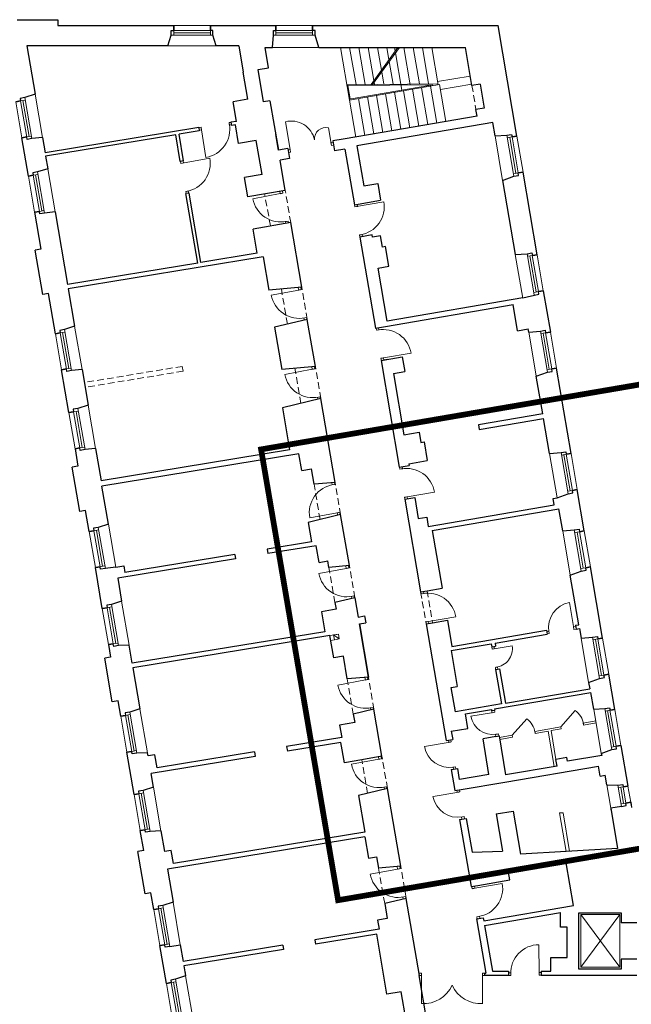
# Model space of a CAD drawing. Header units: millimetres. Extents: x 6904000 to 7075021, y 297772 to 407623.
# Tile 6 of 91: x 6953283 to 6954220, y 375165 to 376671. Entities that reach past the tile are written whole.
import ezdxf

# ---------------------------------------------------------------- set-up
doc = ezdxf.new("R2010")
doc.units = ezdxf.units.MM
doc.linetypes.add('MCS - PW - 2 piętro (2026.04.21)_do wysłania$0$DASHED', pattern=[19.05, 12.7, -6.35])
for name, color, linetype, lineweight in [('MCS - PW - 2 piętro (2026.04.21)_do wysłania$0$Drzwi i okna', 8, 'Continuous', 9), ('MCS - PW - 2 piętro (2026.04.21)_do wysłania$0$Kanały wentylacyjne', 8, 'Continuous', 9), ('MCS - PW - 2 piętro (2026.04.21)_do wysłania$0$Przekrojowa', 8, 'Continuous', 25), ('MCS - PW - 2 piętro (2026.04.21)_do wysłania$0$Ramka', 8, 'Continuous', 9), ('MCS - PW - 2 piętro (2026.04.21)_do wysłania$0$S3_obrys zakresu', 8, 'Continuous', 5), ('MCS - PW - 2 piętro (2026.04.21)_do wysłania$0$Widokowa', 8, 'Continuous', 9)]:
    doc.layers.add(name, color=color, linetype=linetype, lineweight=lineweight)

# ---------------------------------------------------------------- blocks, each defined once
blk = doc.blocks.new('MCS - PW - 2 piętro (2026.04.21)_do wysłania$0$zw$2918')
at = {"layer": 'MCS - PW - 2 piętro (2026.04.21)_do wysłania$0$Drzwi i okna', "color": 0}
for p, q in [((763.4, -360), (769.2, -359.1)), ((764.8, -368.9), (763.4, -360)), ((950.2, -441.6), (936.3, -357.3)), ((677.6, -373.9), (670.5, -375.1)), ((671.9, -383), (678.9, -381.8)), ((679, -382.8), (677.6, -373.9)), ((678.9, -381.8), (692.5, -466.2)), ((764.7, -367.9), (770.3, -367)), ((1076.8, -429.8), (1067.9, -376)), ((1075.3, -420.9), (1081.8, -419.8)), ((1075.3, -420.9), (1076.8, -429.8)), ((950.2, -441.6), (943.7, -442.7)), ((951.7, -450.5), (945.2, -451.6)), ((950.2, -441.6), (951.7, -450.5)), ((1076.8, -429.8), (1083.3, -428.7)), ((615.9, -484.8), (614.8, -478.3)), ((620.3, -484.1), (704.4, -468.5)), ((623.8, -483.5), (622.7, -477)), ((624.8, -483.3), (615.9, -484.8)), ((639.5, -569), (630.7, -570.5)), ((630.7, -570.5), (631.8, -576.8)), ((639.7, -575.5), (638.6, -569.1)), ((919, -570.3), (920.3, -577.2)), ((928.1, -575.7), (926.8, -568.6)), ((920.3, -577.2), (836.2, -592.7)), ((919.3, -577.4), (928.1, -575.7)), ((1153.2, -616.9), (1237.4, -602)), ((1148.8, -617.6), (1147.7, -611.1)), ((1157.7, -616.2), (1148.8, -617.6)), ((1156.7, -616.3), (1155.6, -609.8)), ((935, -662.8), (943.9, -661.2)), ((943.9, -661.2), (944.9, -667)), ((936, -662.7), (937, -668.3)), ((1171.8, -701.9), (1162.9, -703.4)), ((1162.9, -703.4), (1164, -709.8)), ((1171.8, -708.5), (1170.8, -702.1)), ((976.6, -872), (892.5, -887.5)), ((975.4, -865.1), (976.6, -872)), ((975.6, -872.2), (984.5, -870.6)), ((984.5, -870.6), (983.2, -863.5)), ((991.4, -957.7), (1000.2, -956.1)), ((992.3, -957.5), (993.4, -963.1)), ((1000.2, -956.1), (1001.3, -961.8)), ((1214.4, -995), (1213.3, -988.5)), ((1223.3, -993.5), (1214.4, -995)), ((1222.3, -993.7), (1221.2, -987.2)), ((1237.4, -1079.3), (1228.5, -1080.7)), ((1228.5, -1080.7), (1229.6, -1087.1)), ((1236.4, -1079.4), (1320.8, -1065.5)), ((1237.5, -1085.8), (1236.4, -1079.4)), ((1016.6, -1106.5), (1018.1, -1114.5)), ((1017.1, -1114.7), (1026, -1113.1)), ((1026, -1113.1), (1024.7, -1106)), ((1018.1, -1114.5), (934, -1130)), ((1032.8, -1200.2), (1041.7, -1198.5)), ((1033.8, -1200), (1035, -1206.3)), ((1041.7, -1198.5), (1042.8, -1204.4)), ((1286.2, -1419.9), (1285.2, -1413.4)), ((1294.1, -1418.6), (1293, -1412.1)), ((1295.1, -1418.5), (1286.2, -1419.9)), ((1079.3, -1467.8), (1078.1, -1461.3)), ((1078.3, -1468), (1087.1, -1466.4)), ((1087.1, -1466.4), (1086.1, -1460.7)), ((1309.2, -1504.2), (1300.4, -1505.7)), ((1300.4, -1505.7), (1301.4, -1512.1)), ((1308.2, -1504.4), (1392.6, -1490.5)), ((1309.3, -1510.8), (1308.2, -1504.4)), ((1094.6, -1553.4), (1010.4, -1568.4)), ((1093.6, -1553.5), (1102.4, -1552)), ((1095.9, -1561.1), (1094.6, -1553.4)), ((1102.4, -1552), (1103.7, -1559.1)), ((1120.8, -1715.6), (1122.3, -1723.7)), ((1130.1, -1722.2), (1128.8, -1714.9)), ((1122.3, -1723.7), (1038.2, -1739.1)), ((1121.3, -1723.8), (1130.1, -1722.2)), ((1351.6, -1801.4), (1350.5, -1794.9)), ((1360.5, -1799.9), (1351.6, -1801.4)), ((1359.5, -1800.1), (1358.4, -1793.6)), ((1137, -1809.3), (1145.8, -1807.7)), ((1138, -1809.1), (1139.1, -1815.5)), ((1145.8, -1807.7), (1146.9, -1813.6)), ((1818.8, -1907), (1805.9, -1828.1)), ((1374.6, -1885.7), (1365.7, -1887.1)), ((1365.7, -1887.1), (1366.8, -1893.5)), ((1373.6, -1885.8), (1458, -1871.9)), ((1374.7, -1892.2), (1373.6, -1885.8)), ((1742.2, -1915), (1735.7, -1916.1)), ((1743.5, -1922.9), (1737, -1924)), ((1742, -1914), (1743.5, -1922.9)), ((1817.9, -1901.6), (1819.4, -1910.5)), ((1824.5, -1901.5), (1818.1, -1902.6)), ((1819.4, -1910.5), (1825.8, -1909.4)), ((1568.7, -1970.2), (1567.6, -1963.7)), ((1568.7, -1970.2), (1630.4, -1960.2)), ((1577.6, -1968.8), (1568.7, -1970.2)), ((1575.6, -1969), (1574.5, -1962.5)), ((1585.5, -2025.1), (1578.6, -2026.3)), ((1578.6, -2026.3), (1579.6, -2032.7)), ((1586.5, -2031.5), (1585.5, -2025.1)), ((1180.6, -2064.7), (1096.5, -2080.2)), ((1179.1, -2056.7), (1180.6, -2064.7)), ((1179.6, -2064.9), (1188.4, -2063.3)), ((1188.4, -2063.3), (1187.1, -2056.2)), ((1195.3, -2150.4), (1204.2, -2148.8)), ((1196.3, -2150.2), (1197.3, -2155.8)), ((1204.2, -2148.8), (1205.2, -2154.5)), ((1572.8, -2164.4), (1503.7, -2175.8)), ((1568.4, -2165.1), (1567.3, -2158.6)), ((1568.4, -2165.1), (1577.2, -2163.6)), ((1577.2, -2163.6), (1576.2, -2157.1)), ((1440.3, -2254.8), (1361.5, -2268.6)), ((1434.7, -2249.2), (1435.8, -2255.6)), ((1434.8, -2255.8), (1443.7, -2254.2)), ((1443.7, -2254.2), (1442.6, -2247.8)), ((1579.3, -2231.1), (1588.2, -2229.7)), ((1580.4, -2237.5), (1579.3, -2231.1)), ((1588.2, -2229.7), (1589.2, -2236.1)), ((1222, -2307.2), (1137.9, -2322.7)), ((1220.8, -2300.3), (1222, -2307.2)), ((1221.1, -2307.4), (1229.9, -2305.8)), ((1229.9, -2305.8), (1228.6, -2298.7)), ((1448.1, -2331.5), (1456.9, -2330)), ((1449.1, -2331.4), (1450.2, -2337.9)), ((1456.9, -2330), (1458.1, -2336.5)), ((1236.8, -2392.9), (1245.6, -2391.2)), ((1237.8, -2392.7), (1238.9, -2399)), ((1245.6, -2391.2), (1246.7, -2397)), ((1466.6, -2407.6), (1387.8, -2421.4)), ((1461, -2402), (1462.2, -2408.4)), ((1461.2, -2408.5), (1470, -2407)), ((1470, -2407), (1468.9, -2400.6)), ((1474.4, -2484.3), (1483.3, -2482.8)), ((1475.4, -2484.1), (1476.5, -2490.6)), ((1483.3, -2482.8), (1484.4, -2489.3)), ((1279.5, -2643.3), (1195.4, -2658.8)), ((1278, -2635.3), (1279.5, -2643.3)), ((1278.5, -2643.5), (1287.4, -2641.9)), ((1287.4, -2641.9), (1286, -2634.6)), ((1507.8, -2703.3), (1506.6, -2696.3)), ((1516.7, -2701.7), (1507.8, -2703.3)), ((1514.5, -2695), (1515.7, -2701.9)), ((1515.7, -2701.9), (1600, -2687.6)), ((1294.2, -2729), (1303.1, -2727.4)), ((1295.2, -2728.8), (1296.4, -2735.1)), ((1303.1, -2727.4), (1304.2, -2733.2)), ((1531.2, -2787.4), (1522.3, -2788.9)), ((1522.3, -2788.9), (1523.3, -2794.9)), ((1530.2, -2787.6), (1531.2, -2793.6)), ((1712.5, -2960), (1712.1, -2874.5)), ((1352.7, -2961.1), (1346.2, -2961.1)), ((1346.2, -2969.1), (1352.6, -2969.1)), ((1352.6, -2969.1), (1352.5, -3054.6)), ((1352.6, -2970.1), (1352.7, -2961.1)), ((1539.7, -2970.1), (1539.7, -2961.1)), ((1539.7, -2961.1), (1546.2, -2961.1)), ((1546.2, -2969.1), (1539.7, -2969.1)), ((1539.7, -2969.1), (1539.8, -3054.6)), ((1625.6, -2960.5), (1619, -2960.5)), ((1625.6, -2968.5), (1619, -2968.5)), ((1625.6, -2959.5), (1625.6, -2968.5)), ((1712.5, -2959), (1712.5, -2968)), ((1719, -2960), (1712.5, -2960)), ((1712.5, -2968), (1719, -2968))]:
    blk.add_line(p, q, dxfattribs=at)
at = {"layer": 'MCS - PW - 2 piętro (2026.04.21)_do wysłania$0$Drzwi i okna', "color": 0, "ltscale": 1.6}
for p, q in [((1778.9, -2208.5), (1823.5, -2158.4)), ((1630.6, -2233.8), (1675.1, -2183.8))]:
    blk.add_line(p, q, dxfattribs=at)
for centre, radius, start, end in [((954.4, -427), 72.1, 11.9188, 104.5567), ((678.9, -380.6), 86.7, 279.0709, 10.6815), ((1059.5, -409.7), 34.7, 75.9366, 184.1291), ((619.1, -484.5), 86.7, 278.9985, 10.6091), ((921.5, -577.1), 86.7, 190.2929, 281.9036), ((1152, -617.3), 86.7, 278.5629, 10.1735), ((977.9, -872), 86.7, 190.2929, 281.9036), ((1235.2, -1079.4), 86.7, 9.2331, 100.8437), ((1019.4, -1114.5), 86.7, 190.2929, 281.9036), ((1307, -1504.4), 86.7, 9.2331, 100.8437), ((1095.7, -1553), 86.7, 98.6519, 190.2626), ((1123.5, -1723.6), 86.7, 190.2929, 281.9036), ((1372.3, -1885.9), 86.7, 9.2331, 100.8437), ((1573.2, -1968.6), 57.8, 276.9522, 8.388), ((1181.8, -2064.7), 86.7, 190.2929, 281.9036), ((1787, -2208.6), 62, 8.3094, 53.9766), ((1638.7, -2234), 62, 8.3094, 53.9766), ((1223.3, -2307.2), 86.7, 190.2929, 281.9036), ((1280.8, -2643.3), 86.7, 190.2929, 281.9036), ((1514.5, -2702.3), 86.7, 278.1541, 9.7648), ((1712.3, -2961.3), 86.7, 90.1458, 181.7564), ((1359.1, -2959.4), 95.4, 266.0716, 335.8764), ((1533.3, -2959.4), 95.4, 204.1236, 273.9284)]:
    blk.add_arc(centre, radius, start, end, dxfattribs=at)
at = {"layer": 'MCS - PW - 2 piętro (2026.04.21)_do wysłania$0$Drzwi i okna', "color": 0}
for centre, radius, start, end in [((755.5, -366), 78.2, 187.546, 190.8446), ((621.9, -492.7), 78.2, 278.1438, 281.4424), ((937.8, -653.4), 78.2, 98.7681, 102.0666), ((1154.7, -625.5), 78.2, 277.7082, 281.0068), ((994.1, -948.3), 78.2, 98.7681, 102.0666), ((1220.4, -1002.9), 78.2, 277.7082, 281.0068), ((1035.6, -1190.7), 78.2, 98.7681, 102.0666), ((1292.2, -1427.9), 78.2, 277.7082, 281.0068), ((1084.2, -1475.9), 78.2, 278.4889, 281.7875), ((1139.7, -1799.9), 78.2, 98.7681, 102.0666), ((1819.3, -1904.7), 77.8, 99.9306, 189.3047), ((1357.5, -1809.3), 78.2, 277.7082, 281.0068), ((1741.5, -1918.6), 78.2, 7.6634, 10.962), ((1198.1, -2141), 78.2, 98.7681, 102.0666), ((1570.3, -2164.2), 67.5, 189.8932, 279.8733), ((1452.6, -2332), 78.2, 98.2531, 101.5517), ((1569.9, -2153.5), 78.2, 277.7578, 281.0564), ((1437.9, -2254.4), 77.8, 190.5203, 279.8944), ((1239.5, -2383.4), 78.2, 98.7681, 102.0666), ((1479, -2484.8), 78.2, 98.2531, 101.5517), ((1464.2, -2407.1), 77.8, 190.5203, 279.8944), ((1297, -2719.6), 78.2, 98.7681, 102.0666), ((1525.4, -2779.5), 78.2, 97.9911, 101.2896), ((1430.8, -2965.8), 78.2, 178.2653, 181.5639), ((1461.5, -2965.8), 78.2, 358.4361, 1.7347), ((1634.4, -2963.8), 78.2, 358.6209, 1.9195)]:
    blk.add_arc(centre, radius, start, end, dxfattribs=at)
at = {"layer": 'MCS - PW - 2 piętro (2026.04.21)_do wysłania$0$Kanały wentylacyjne', "color": 0}
for p, q in [((1093.3, -1925.2), (1072.1, -1928.8)), ((1083.1, -1926.9), (1097.9, -1924.4)), ((1085.7, -1941.7), (1083.1, -1926.9)), ((1083.1, -1926.9), (1100.4, -1939.1)), ((1097.9, -1924.4), (1100.4, -1939.1)), ((1095.9, -1939.9), (1074.7, -1943.6)), ((1100.4, -1939.1), (1085.7, -1941.7))]:
    blk.add_line(p, q, dxfattribs=at)
at = {"layer": 'MCS - PW - 2 piętro (2026.04.21)_do wysłania$0$Przekrojowa', "color": 0, "ltscale": 1.6}
for p, q in [((115, -45), (239, -45)), ((239, -45), (239, -63)), ((239, -63), (594, -63)), ((706, -63), (907, -63)), ((1019, -63), (1586.8, -63)), ((1644.6, -401), (1586.8, -63)), ((575.7, -125), (586.2, -92.8)), ((724.3, -125), (713.8, -92.8)), ((896.4, -129.9), (899.2, -92.8)), ((1038.1, -129.9), (1026.8, -92.8)), ((575.7, -125), (143.8, -125)), ((143.8, -125), (169.2, -273.1)), ((792.8, -125), (724.3, -125)), ((792.8, -125), (806.6, -205.4)), ((884.5, -192.1), (873.9, -129.9)), ((873.9, -129.9), (896.4, -129.9)), ((1038.1, -129.9), (1048.7, -129.9)), ((1048.7, -129.9), (1487.3, -129.9)), ((1506.9, -246.1), (1487.3, -129.9)), ((820.8, -288.6), (806.6, -205.4)), ((852, -197.7), (884.5, -192.1)), ((868.8, -296.3), (852, -197.7)), ((1531.7, -241.8), (1506.9, -246.1)), ((1531.7, -241.8), (1544.4, -315.9)), ((169.2, -273.1), (138.2, -283.2)), ((820.8, -288.6), (776, -296.3)), ((786.2, -356.1), (776, -296.3)), ((888.5, -292.9), (868.8, -296.3)), ((888.5, -292.9), (914.4, -444.3)), ((1544.4, -315.9), (1519.4, -320.2)), ((1522.7, -340.3), (1519.4, -320.2)), ((786.2, -356.1), (769.2, -358.9)), ((769.2, -358.9), (770.9, -369)), ((1570.5, -359.3), (1154.5, -430.4)), ((1522.7, -340.3), (1231.6, -390.1)), ((1577.8, -400.7), (1570.5, -359.3)), ((670.5, -375.1), (199.8, -452.3)), ((672.2, -385.2), (610.1, -395.3)), ((670.5, -375.1), (672.2, -385.2)), ((782.8, -367), (770.9, -369)), ((792.5, -424.2), (782.8, -367)), ((1231.6, -390.1), (1112.7, -410.4)), ((149.1, -523.5), (129, -406.2)), ((191.8, -405.2), (159.6, -408.7)), ((191.8, -405.2), (199.8, -452.3)), ((600.2, -397), (201.5, -462.3)), ((614.1, -478.4), (600.2, -397)), ((624, -476.8), (610.1, -395.3)), ((846.8, -414.9), (792.5, -424.2)), ((864.5, -518.4), (846.8, -414.9)), ((914.4, -444.3), (906.1, -395.8)), ((1112.7, -410.4), (1081.1, -415.8)), ((1081.1, -415.8), (1086.3, -446.4)), ((1577.8, -400.7), (1613.9, -398.4)), ((943.1, -439.4), (914.4, -444.3)), ((943.1, -439.4), (948.3, -470)), ((1117.9, -441), (1086.3, -446.4)), ((1117.9, -441), (1147.1, -611.2)), ((1154.5, -430.4), (1175.6, -553.6)), ((201.5, -462.3), (208.1, -500.8)), ((624, -476.8), (614.1, -478.4)), ((948.3, -470), (919.7, -474.9)), ((935.4, -567.2), (919.7, -474.9)), ((208.1, -500.8), (177.1, -510.9)), ((1706.6, -763.8), (1663.4, -511.4)), ((864.5, -518.4), (810.2, -527.7)), ((820.4, -586.8), (810.2, -527.7)), ((1600.9, -536.9), (1635.4, -524.1)), ((1600.9, -536.9), (1639.6, -763.5)), ((935.4, -567.2), (820.4, -586.8)), ((1175.6, -553.6), (1218.5, -546.3)), ((1218.5, -546.3), (1227.3, -597.5)), ((640.8, -575.3), (631, -576.9)), ((667.3, -789.3), (631, -576.9)), ((677.2, -787.7), (640.8, -575.3)), ((1147.1, -611.2), (1227.3, -597.5)), ((168, -633.9), (187.4, -747.3)), ((230.7, -632.9), (198.5, -636.4)), ((230.7, -632.9), (268.6, -854.6)), ((952.3, -665.7), (837.2, -685.4)), ((849.8, -759.3), (837.2, -685.4)), ((986, -863), (952.3, -665.7)), ((1201.3, -703.4), (1164, -709.8)), ((1164, -709.8), (1211.7, -988.7)), ((1202.4, -709.9), (1201.3, -703.4)), ((1226.8, -705.7), (1202.4, -709.9)), ((1232.8, -740.6), (1226.8, -705.7)), ((187.4, -747.3), (169.6, -750.3)), ((192.7, -885.4), (169.6, -750.3)), ((1242.7, -738.9), (1232.8, -740.6)), ((1253, -799.1), (1242.7, -738.9)), ((867.8, -770.8), (271, -868.7)), ((849.8, -759.3), (677.2, -787.7)), ((867.8, -770.8), (885.2, -872.3)), ((1639.6, -763.5), (1676, -761.1)), ((667.3, -789.3), (268.6, -854.6)), ((1219.4, -804.8), (1253, -799.1)), ((1247.4, -967.4), (1219.4, -804.8)), ((1182.4, -817.2), (1182.4, -817.2)), ((271, -868.7), (290.5, -982.8)), ((986, -863), (885.2, -872.3)), ((210.4, -882.3), (192.7, -885.4)), ((231.5, -1005.5), (210.4, -882.3)), ((1663.3, -896.3), (1247.4, -967.4)), ((1725.5, -874.2), (1747, -1000.4)), ((1242.1, -983.5), (1633.1, -916.7)), ((1646.8, -996.7), (1633.1, -916.7)), ((1002.9, -961.6), (902.6, -986)), ((1027.5, -1105.5), (1002.9, -961.6)), ((290.5, -982.8), (259.5, -992.9)), ((902.6, -986), (924.6, -1115)), ((1211.7, -988.7), (1242.1, -983.5)), ((1646.8, -996.7), (1679.4, -991.1)), ((1681, -1001), (1679.4, -991.1)), ((1681, -1001), (1716.4, -997.7)), ((1228.6, -1087.3), (1259, -1082.1)), ((1228.6, -1087.3), (1248.8, -1083.8)), ((1259, -1082.1), (1293.5, -1076.2)), ((1293.5, -1076.2), (1301.3, -1121.5)), ((1027.5, -1105.5), (924.6, -1115)), ((1228.6, -1087.3), (1284.5, -1413.5)), ((1810.6, -1372), (1765.9, -1110.8)), ((272.8, -1247), (250.4, -1115.9)), ((313.1, -1114.9), (280.9, -1118.4)), ((313.1, -1114.9), (331.8, -1224.3)), ((1266.8, -1127.4), (1301.3, -1121.5)), ((1266.8, -1127.4), (1298.9, -1314.7)), ((1704.1, -1135.7), (1737.9, -1123.4)), ((1723.7, -1250.3), (1704.1, -1135.7)), ((1044.3, -1204), (926.5, -1232.8)), ((1088.2, -1460.3), (1044.3, -1204)), ((331.8, -1224.3), (300.8, -1234.4)), ((328.7, -1206.3), (331.8, -1224.3)), ((926.5, -1232.8), (948.4, -1361.1)), ((1723.7, -1250.3), (1526.9, -1284)), ((1526.9, -1284), (1529.3, -1298.8)), ((1529.3, -1298.8), (1726.2, -1265.1)), ((1744.4, -1371.7), (1726.2, -1265.1)), ((1298.9, -1314.7), (1345.2, -1306.8)), ((1345.2, -1306.8), (1350.6, -1338.3)), ((1350.6, -1338.3), (1360.5, -1336.6)), ((1360.5, -1336.6), (1370.3, -1393.8)), ((291.7, -1357.4), (300.8, -1410.7)), ((354.4, -1356.4), (322.2, -1359.9)), ((354.4, -1356.4), (371.4, -1455.7)), ((948.4, -1361.1), (371.4, -1455.7)), ((977.1, -1372.9), (374.1, -1471.7)), ((985.8, -1424), (977.1, -1372.9)), ((1744.4, -1371.7), (1780, -1369.3)), ((300.8, -1410.7), (283, -1413.7)), ((306.3, -1549.7), (283, -1413.7)), ((1284.5, -1413.5), (1314.9, -1408.3)), ((1314.1, -1403.4), (1370.3, -1393.8)), ((1314.1, -1403.4), (1314.9, -1408.3)), ((985.8, -1424), (1015.4, -1419)), ((1023.5, -1466.3), (1015.4, -1419)), ((394, -1588), (374.1, -1471.7)), ((1088.2, -1460.3), (1023.5, -1466.3)), ((1767.7, -1507.6), (1801.4, -1495)), ((1851, -1608.5), (1829.5, -1482.4)), ((1301.4, -1512.1), (1331.8, -1506.9)), ((1301.4, -1512.1), (1349.9, -1795)), ((1331.8, -1506.9), (1342.8, -1571)), ((1373.3, -1595.2), (1759.2, -1529.2)), ((1755.8, -1509.6), (1767.7, -1507.6)), ((1759.2, -1529.2), (1755.8, -1509.6)), ((324, -1546.7), (306.3, -1549.7)), ((335, -1610.7), (324, -1546.7)), ((1105, -1558.9), (1005.9, -1583.1)), ((1131.6, -1714.6), (1105, -1558.9)), ((1385.2, -1607.3), (1773.4, -1541)), ((1784.9, -1608.2), (1773.4, -1541)), ((394, -1588), (363, -1598.1)), ((1005.9, -1583.1), (1016, -1642.1)), ((1342.8, -1571), (1368.4, -1566.6)), ((1368.4, -1566.6), (1373.3, -1595.2)), ((1385.2, -1607.3), (1415.4, -1783.7)), ((1784.9, -1608.2), (1820.4, -1605.9)), ((1016, -1642.1), (879.6, -1664.5)), ((1030.2, -1654), (882, -1678.3)), ((1039, -1705.1), (1030.2, -1654)), ((780.9, -1680.6), (444.6, -1735.8)), ((780.9, -1680.6), (783.3, -1694.4)), ((879.6, -1664.5), (882, -1678.3)), ((416.6, -1720.1), (441.3, -1716.1)), ((783.3, -1694.4), (422.3, -1753.6)), ((441.3, -1716.1), (444.6, -1735.8)), ((1039, -1705.1), (1065.6, -1700.6)), ((1069, -1720.4), (1065.6, -1700.6)), ((1131.6, -1714.6), (1069, -1720.4)), ((375.3, -1846.3), (353.9, -1721.1)), ((416.6, -1720.1), (384.4, -1723.7)), ((1808.1, -1744.1), (1841.9, -1731.6)), ((1834, -1895.8), (1808.1, -1744.1)), ((1907.2, -1936.8), (1869.9, -1718.9)), ((422.3, -1753.6), (434.3, -1823.6)), ((1349.9, -1795), (1369.8, -1791.6)), ((1369.8, -1791.6), (1415.4, -1783.8)), ((434.3, -1823.6), (403.3, -1833.7)), ((1148.5, -1813.2), (1087.4, -1828.1)), ((1087.4, -1828.1), (1090.9, -1848.4)), ((1148.5, -1813.2), (1158.6, -1872.4)), ((1090.9, -1848.4), (1046.5, -1856)), ((1046.5, -1856), (1057, -1917.1)), ((1158.6, -1872.4), (1178.3, -1869)), ((1162.2, -1893.1), (1181.9, -1889.7)), ((1162.2, -1893.1), (1190, -2055.7)), ((1190, -2055.7), (1162.2, -1893.1)), ((1178.3, -1869), (1181.9, -1889.7)), ((1366.8, -1893.5), (1386.7, -1890.1)), ((1366.8, -1893.5), (1427.9, -2250.3)), ((1386.7, -1890.1), (1432.3, -1882.3)), ((1432.3, -1882.3), (1445.9, -1962.2)), ((1823.8, -1897.6), (1834, -1895.8)), ((1057, -1917.1), (466.8, -2013.8)), ((1445.9, -1962.2), (1735.1, -1912.7)), ((1577.8, -1951.8), (1737.1, -1924.6)), ((1735.1, -1912.7), (1737.1, -1924.6)), ((1823.8, -1897.6), (1825.8, -1909.4)), ((1825.8, -1909.4), (1836.1, -1907.7)), ((1836.1, -1907.7), (1841, -1936.4)), ((394.2, -1956.7), (400.7, -1995.2)), ((1072.1, -1928.8), (469.2, -2027.6)), ((1083.8, -1996.7), (1072.1, -1928.8)), ((1443, -1974.9), (1566, -1953.8)), ((1566, -1953.8), (1567.6, -1963.7)), ((1577.8, -1951.8), (1579.5, -1961.7)), ((1841, -1936.4), (1876.5, -1934.1)), ((457.3, -1957.9), (424.7, -1959.2)), ((466.8, -2013.8), (457.3, -1957.9)), ((1443, -1974.9), (1461.8, -2084.3)), ((1567.6, -1963.7), (1579.5, -1961.7)), ((400.7, -1995.2), (383, -1998.2)), ((405.7, -2131.3), (383, -1998.2)), ((1113.3, -1991.7), (1083.8, -1996.7)), ((1125.3, -2061.7), (1113.3, -1991.7)), ((469.2, -2027.6), (490.6, -2152.8)), ((1579.5, -2032.7), (1591.3, -2030.7)), ((1579.5, -2032.7), (1597.6, -2138.1)), ((1591.3, -2030.7), (1609.4, -2136.1)), ((1944.4, -2154.6), (1926, -2047.2)), ((1190, -2055.7), (1125.3, -2061.7)), ((1864.2, -2072.4), (1898, -2059.9)), ((1864.2, -2072.4), (1867.6, -2092)), ((1443.8, -2087.3), (1461.8, -2084.3)), ((1456.6, -2162.2), (1443.8, -2087.3)), ((1576.5, -2153), (1871.2, -2102.6)), ((1609.4, -2136.1), (1867.6, -2092)), ((1880, -2154.2), (1871.2, -2102.6)), ((423.5, -2128.2), (405.7, -2131.3)), ((431.6, -2175.6), (423.5, -2128.2)), ((1597.6, -2138.1), (1456.6, -2162.2)), ((490.6, -2152.8), (459.6, -2162.9)), ((1206.8, -2154.3), (1143.8, -2169.6)), ((1231.4, -2298.2), (1206.8, -2154.3)), ((1486.8, -2168.3), (1566.6, -2154.7)), ((1494.4, -2212.7), (1486.8, -2168.3)), ((1566.6, -2154.7), (1567.3, -2158.6)), ((1567.3, -2158.6), (1577.1, -2156.9)), ((1576.5, -2153), (1577.1, -2156.9)), ((1880, -2154.2), (1913.8, -2152)), ((1148, -2194.6), (1101.7, -2202.5)), ((1143.8, -2169.6), (1148, -2194.6)), ((1101.7, -2202.5), (1108.3, -2241.1)), ((1443.7, -2221.3), (1494.4, -2212.7)), ((1443.7, -2221.3), (1448.1, -2246.9)), ((1108.3, -2241.1), (939.6, -2268.7)), ((1105.7, -2255.7), (942.1, -2282.5)), ((1116.4, -2317.8), (1105.7, -2255.7)), ((1427.9, -2250.3), (1448.1, -2246.9)), ((1580.4, -2237.5), (1540.9, -2244.3)), ((1559.1, -2353.8), (1540.9, -2244.3)), ((1580.4, -2237.5), (1590.2, -2235.8)), ((1590.2, -2235.8), (1610, -2355.2)), ((472.5, -2415.1), (450.5, -2285.9)), ((513.6, -2287.2), (481, -2288.5)), ((515.2, -2297), (513.6, -2287.2)), ((840.9, -2284.9), (542.8, -2333.8)), ((840.9, -2284.9), (843.2, -2298.7)), ((939.6, -2268.7), (941.9, -2282.5)), ((1903.1, -2289.6), (1935.3, -2277.7)), ((1963.3, -2265), (1984.5, -2389.1)), ((536, -2293.6), (515.2, -2297)), ((843.2, -2298.7), (524.5, -2351)), ((542.8, -2333.8), (536, -2293.6)), ((1169.6, -2308.7), (1116.4, -2317.8)), ((1231.4, -2298.2), (1169.6, -2308.7)), ((1797.7, -2301.8), (1764.2, -2307.5)), ((1767.8, -2328.2), (1764.2, -2307.5)), ((1799.8, -2313.6), (1797.7, -2301.8)), ((1904.2, -2295.8), (1799.8, -2313.6)), ((1903.1, -2289.6), (1904.2, -2295.8)), ((1443.1, -2339), (1463.3, -2335.6)), ((1443.1, -2339), (1454.1, -2403.1)), ((1468.9, -2369.2), (1463.3, -2335.6)), ((1607.4, -2376.9), (1894.2, -2327.9)), ((1767.8, -2328.2), (1610, -2355.2)), ((1899.4, -2358.5), (1894.2, -2327.9)), ((531.5, -2392.3), (524.5, -2351)), ((1559.1, -2353.8), (1468.9, -2369.2)), ((1474.3, -2399.7), (1607.4, -2376.9)), ((1899.4, -2358.5), (1914.5, -2355.9)), ((1919.6, -2385.9), (1914.5, -2355.9)), ((531.5, -2392.3), (500.6, -2402.4)), ((1248.3, -2396.7), (1159.9, -2418.3)), ((1288.9, -2634.3), (1248.3, -2396.7)), ((1454.1, -2403.1), (1474.3, -2399.7)), ((1919.6, -2385.9), (1953.9, -2386.5)), ((1159.9, -2418.3), (1179.1, -2530.4)), ((1993, -2438.8), (1993.9, -2444.3)), ((1993, -2438.8), (1995.8, -2455.3)), ((1581.5, -2474.7), (1632.8, -2465.9)), ((1632.8, -2465.9), (1655.4, -2598)), ((1965, -2451.5), (1931.8, -2457.2)), ((1931.8, -2457.2), (1952.9, -2580.6)), ((1931.8, -2457.2), (1932.7, -2462.3)), ((1469.3, -2491.8), (1489.5, -2488.4)), ((1469.3, -2491.8), (1504.5, -2696.8)), ((1489.5, -2488.4), (1507.2, -2591.9)), ((1581.5, -2474.7), (1599.9, -2582.3)), ((501.9, -2586.6), (491.4, -2525.5)), ((554.5, -2526.7), (522, -2528)), ((554.5, -2526.7), (565.3, -2589.8)), ((1179.2, -2544.6), (574.5, -2643.7)), ((1179.1, -2530.4), (592.9, -2626.5)), ((1179.2, -2544.6), (1190.3, -2609.6)), ((501.9, -2586.6), (484.1, -2589.6)), ((506.2, -2718.7), (484.1, -2589.6)), ((586, -2586.4), (565.3, -2589.8)), ((592.9, -2626.5), (586, -2586.4)), ((1507.2, -2591.9), (1600.9, -2588.2)), ((1599.9, -2582.3), (1600.9, -2588.2)), ((1795.1, -2589.8), (1655.4, -2598)), ((1952.9, -2580.6), (1795.1, -2589.8)), ((1190.3, -2609.6), (1215.2, -2605.3)), ((1215.2, -2605.3), (1221.2, -2640.6)), ((574.5, -2643.7), (591.7, -2744.2)), ((1288.9, -2634.3), (1221.2, -2640.6)), ((1619.4, -2653.9), (1764.3, -2629.1)), ((1764.3, -2629.1), (1795.8, -2623.7)), ((1818.2, -2754.8), (1795.8, -2623.7)), ((1524.7, -2693.4), (1623.2, -2676.5)), ((1623.2, -2676.5), (1619.4, -2653.9)), ((1504.5, -2696.8), (1524.7, -2693.4)), ((523.9, -2715.7), (506.2, -2718.7)), ((532.7, -2767), (523.9, -2715.7)), ((1305.8, -2732.9), (1239.8, -2748.9)), ((1346.2, -2969.1), (1305.8, -2732.9)), ((591.7, -2744.2), (560.7, -2754.3)), ((1239.8, -2748.9), (1247.6, -2794.5)), ((1543.2, -2801.8), (1818.2, -2754.8)), ((1247.6, -2794.5), (1218, -2799.6)), ((1218, -2799.6), (1222.7, -2827.2)), ((1521.4, -2795.4), (1541.5, -2792)), ((1521.4, -2795.4), (1549.7, -2961.1)), ((1541.6, -2791.9), (1543.2, -2801.8)), ((1545.7, -2816.2), (1778.5, -2776.4)), ((1778.5, -2821.3), (1778.5, -2776.4)), ((1834.3, -2949.8), (1834.3, -2777)), ((1834.3, -2777), (1963.9, -2777)), ((1963.9, -2777), (1963.9, -2808.1)), ((1222.7, -2827.2), (1025.6, -2859.6)), ((1545.7, -2816.2), (1569.5, -2955.1)), ((1798.5, -2821.3), (1778.5, -2821.3)), ((1798.5, -2913.3), (1798.5, -2821.3)), ((2011.9, -2808.1), (1963.9, -2808.1)), ((1025.6, -2859.6), (1028, -2873.1)), ((1215.3, -2842.4), (1028, -2873.1)), ((1246.6, -3025.7), (1215.3, -2842.4)), ((571.3, -2992.7), (551.6, -2877.4)), ((582.2, -2880), (614, -2874.6)), ((614, -2874.6), (622.7, -2925.6)), ((927.6, -2875.6), (622.7, -2925.6)), ((930, -2889.1), (625, -2939.1)), ((927.6, -2875.6), (930, -2889.1)), ((1748.5, -2955.1), (1748.5, -2913.3)), ((1748.5, -2913.3), (1798.5, -2913.3)), ((2011.9, -2919.1), (1963.9, -2919.1)), ((1963.9, -2919.1), (1963.9, -2949.8)), ((625, -2939.1), (630.3, -2970)), ((1963.9, -2949.8), (1834.3, -2949.8)), ((630.3, -2970), (599.3, -2980)), ((627.8, -2955), (630.3, -2970)), ((1344.5, -2969.1), (1368.1, -3107.1)), ((1346.2, -2969.1), (1344.5, -2969.1)), ((1546.2, -2969.1), (1546.2, -2961.1)), ((1546.2, -2961.1), (1549.7, -2961.1)), ((1619, -2969.1), (1546.2, -2969.1)), ((1569.5, -2955.1), (1619, -2955.1)), ((1619, -2955.1), (1619, -2969.1)), ((1719, -2955.1), (1748.5, -2955.1)), ((1719, -2955.1), (1719, -2969.1)), ((1787.9, -2969.1), (1719, -2969.1)), ((2011.9, -2969.1), (1787.9, -2969.1)), ((1290, -3018.3), (1246.6, -3025.7)), ((1305.1, -3106.7), (1290, -3018.3))]:
    blk.add_line(p, q, dxfattribs=at)
at = {"layer": 'MCS - PW - 2 piętro (2026.04.21)_do wysłania$0$Przekrojowa', "color": 0}
for p, q in [((586.2, -92.8), (586.2, -78)), ((586.2, -78), (594, -78)), ((594, -78), (594, -63)), ((594, -63), (594, -78)), ((706, -78), (706, -63)), ((706, -63), (706, -78)), ((713.8, -78), (706, -78)), ((713.8, -92.8), (713.8, -78)), ((899.2, -92.8), (899.2, -78)), ((899.2, -78), (907, -78)), ((907, -78), (907, -63)), ((907, -63), (907, -78)), ((1019, -78), (1019, -63)), ((1019, -63), (1019, -78)), ((1026.8, -78), (1019, -78)), ((1026.8, -92.8), (1026.8, -78)), ((124.9, -293.3), (110.2, -295.8)), ((110.2, -295.8), (124.9, -293.3)), ((138.2, -283.2), (123.6, -285.7)), ((123.6, -285.7), (124.9, -293.3)), ((143.8, -403.7), (129, -406.2)), ((129, -406.2), (143.8, -403.7)), ((145.1, -411.4), (143.8, -403.7)), ((159.7, -408.9), (145.1, -411.4)), ((1613.9, -398.4), (1628.5, -395.9)), ((1628.5, -395.9), (1629.8, -403.6)), ((1629.8, -403.6), (1644.6, -401)), ((1644.6, -401), (1629.8, -403.6)), ((177.1, -510.9), (162.5, -513.3)), ((1648.7, -513.9), (1663.4, -511.4)), ((1663.4, -511.4), (1648.7, -513.9)), ((163.8, -521), (149.1, -523.5)), ((149.1, -523.5), (163.8, -521)), ((162.5, -513.3), (163.8, -521)), ((1635.4, -524.1), (1650, -521.6)), ((1650, -521.6), (1648.7, -513.9)), ((182.7, -631.4), (168, -633.9)), ((168, -633.9), (182.7, -631.4)), ((184, -639.1), (182.7, -631.4)), ((198.6, -636.6), (184, -639.1)), ((1676, -761.1), (1690.5, -758.6)), ((1690.5, -758.6), (1691.9, -766.3)), ((1691.9, -766.3), (1706.6, -763.8)), ((1706.6, -763.8), (1691.9, -766.3)), ((1663.3, -896.3), (1712, -884.4)), ((1710.7, -876.7), (1725.5, -874.2)), ((1725.5, -874.2), (1710.7, -876.7)), ((1712, -884.4), (1710.7, -876.7)), ((259.5, -992.9), (244.9, -995.4)), ((246.2, -1003), (231.5, -1005.5)), ((231.5, -1005.5), (246.2, -1003)), ((244.9, -995.4), (246.2, -1003)), ((1716.4, -997.7), (1731, -995.2)), ((1731, -995.2), (1732.3, -1002.9)), ((1732.3, -1002.9), (1747, -1000.4)), ((1747, -1000.4), (1732.3, -1002.9)), ((265.1, -1113.4), (250.4, -1115.9)), ((250.4, -1115.9), (265.1, -1113.4)), ((266.4, -1121.1), (265.1, -1113.4)), ((1751.2, -1113.3), (1765.9, -1110.8)), ((1765.9, -1110.8), (1751.2, -1113.3)), ((1752.5, -1120.9), (1751.2, -1113.3)), ((281, -1118.6), (266.4, -1121.1)), ((1737.9, -1123.4), (1752.5, -1120.9)), ((300.8, -1234.4), (286.2, -1236.8)), ((287.5, -1244.5), (272.8, -1247)), ((272.8, -1247), (287.5, -1244.5)), ((286.2, -1236.8), (287.5, -1244.5)), ((306.4, -1354.9), (291.7, -1357.4)), ((291.7, -1357.4), (306.4, -1354.9)), ((307.7, -1362.6), (306.4, -1354.9)), ((322.3, -1360.1), (307.7, -1362.6)), ((1780, -1369.3), (1794.5, -1366.8)), ((1794.5, -1366.8), (1795.9, -1374.5)), ((1795.9, -1374.5), (1810.6, -1372)), ((1810.6, -1372), (1795.9, -1374.5)), ((1801.4, -1495), (1816, -1492.5)), ((1814.7, -1484.9), (1829.5, -1482.4)), ((1829.5, -1482.4), (1814.7, -1484.9)), ((1816, -1492.5), (1814.7, -1484.9)), ((349.7, -1608.2), (335, -1610.7)), ((335, -1610.7), (349.7, -1608.2)), ((363, -1598.1), (348.4, -1600.6)), ((348.4, -1600.6), (349.7, -1608.2)), ((1820.4, -1605.9), (1835, -1603.4)), ((1835, -1603.4), (1836.3, -1611.1)), ((1836.3, -1611.1), (1851, -1608.5)), ((1851, -1608.5), (1836.3, -1611.1)), ((368.6, -1718.6), (353.9, -1721.1)), ((353.9, -1721.1), (368.6, -1718.6)), ((369.9, -1726.3), (368.6, -1718.6)), ((384.5, -1723.8), (369.9, -1726.3)), ((1841.9, -1731.6), (1856.5, -1729.1)), ((1855.2, -1721.5), (1869.9, -1718.9)), ((1869.9, -1718.9), (1855.2, -1721.5)), ((1856.5, -1729.1), (1855.2, -1721.5)), ((403.3, -1833.7), (388.7, -1836.1)), ((388.7, -1836.1), (390, -1843.8)), ((390, -1843.8), (375.3, -1846.3)), ((375.3, -1846.3), (390, -1843.8)), ((408.9, -1954.2), (394.2, -1956.7)), ((394.2, -1956.7), (408.9, -1954.2)), ((410.2, -1961.9), (408.9, -1954.2)), ((1876.5, -1934.1), (1891.1, -1931.7)), ((1891.1, -1931.7), (1892.4, -1939.3)), ((1892.4, -1939.3), (1907.2, -1936.8)), ((1907.2, -1936.8), (1892.4, -1939.3)), ((424.8, -1959.4), (410.2, -1961.9)), ((1911.3, -2049.7), (1926, -2047.2)), ((1926, -2047.2), (1911.3, -2049.7)), ((1898, -2059.9), (1912.6, -2057.4)), ((1912.6, -2057.4), (1911.3, -2049.7)), ((459.6, -2162.9), (445, -2165.4)), ((445, -2165.4), (446.3, -2173)), ((1913.8, -2152), (1928.4, -2149.5)), ((1928.4, -2149.5), (1929.7, -2157.2)), ((1929.7, -2157.2), (1944.4, -2154.6)), ((1944.4, -2154.6), (1929.7, -2157.2)), ((446.3, -2173), (431.6, -2175.6)), ((431.6, -2175.6), (446.3, -2173)), ((465.2, -2283.4), (450.5, -2285.9)), ((450.5, -2285.9), (465.2, -2283.4)), ((466.5, -2291.1), (465.2, -2283.4)), ((481.1, -2288.6), (466.5, -2291.1)), ((1935.3, -2277.7), (1949.9, -2275.2)), ((1948.6, -2267.6), (1963.3, -2265)), ((1963.3, -2265), (1948.6, -2267.6)), ((1949.9, -2275.2), (1948.6, -2267.6)), ((500.6, -2402.4), (486, -2404.9)), ((486, -2404.9), (487.3, -2412.6)), ((1953.9, -2386.5), (1968.5, -2384)), ((1953.9, -2386.5), (1968.5, -2384)), ((1968.5, -2384), (1969.8, -2391.6)), ((1969.8, -2391.6), (1984.5, -2389.1)), ((1984.5, -2389.1), (1969.8, -2391.6)), ((487.3, -2412.6), (472.5, -2415.1)), ((472.5, -2415.1), (487.3, -2412.6)), ((1978.3, -2441.4), (1993, -2438.8)), ((1993, -2438.8), (1978.3, -2441.4)), ((1965, -2451.5), (1979.6, -2449)), ((1979.6, -2449), (1978.3, -2441.4)), ((506.1, -2523), (491.4, -2525.5)), ((491.4, -2525.5), (506.1, -2523)), ((507.5, -2530.6), (506.1, -2523)), ((522, -2528.1), (507.5, -2530.6)), ((547.4, -2764.4), (532.7, -2767)), ((532.7, -2767), (547.4, -2764.4)), ((560.7, -2754.3), (546.1, -2756.8)), ((546.1, -2756.8), (547.4, -2764.4)), ((566.3, -2874.8), (551.6, -2877.4)), ((551.6, -2877.4), (566.3, -2874.8)), ((567.6, -2882.5), (566.3, -2874.8)), ((582.2, -2880), (567.6, -2882.5)), ((599.3, -2980), (584.7, -2982.5)), ((586, -2990.2), (571.3, -2992.7)), ((571.3, -2992.7), (586, -2990.2)), ((584.7, -2982.5), (586, -2990.2))]:
    blk.add_line(p, q, dxfattribs=at)
at = {"layer": 'MCS - PW - 2 piętro (2026.04.21)_do wysłania$0$Widokowa', "color": 0}
for p, q in [((593.8, -78), (706, -78)), ((594, -78), (594, -92.8)), ((594, -85.4), (706, -85.4)), ((706, -78), (706, -92.8)), ((906.8, -78), (1019, -78)), ((907, -78), (907, -92.8)), ((907, -85.4), (1019, -85.4)), ((1019, -78), (1019, -92.8)), ((586.2, -92.8), (713.8, -92.8)), ((899.2, -92.8), (1026.8, -92.8)), ((124.9, -293.3), (139.5, -290.8)), ((143.8, -403.9), (124.9, -293.3)), ((151.1, -402.5), (132.2, -292.1)), ((159.7, -408.9), (138.2, -283.2)), ((143.8, -403.7), (158.4, -401.2)), ((1613.9, -398.4), (1635.4, -524.1)), ((1629.8, -403.6), (1615.2, -406)), ((1622.5, -404.8), (1641.4, -515.2)), ((1629.8, -403.3), (1648.7, -513.9)), ((198.6, -636.6), (177.1, -510.9)), ((163.8, -521), (178.4, -518.5)), ((182.7, -631.6), (163.8, -521)), ((190, -630.2), (171.1, -519.8)), ((1648.7, -513.9), (1634.1, -516.4)), ((182.7, -631.4), (197.3, -628.9)), ((1676, -761.1), (1697.5, -886.9)), ((1691.9, -766.3), (1677.3, -768.8)), ((1684.6, -767.5), (1703.4, -877.9)), ((1691.8, -766.1), (1710.7, -876.7)), ((1710.7, -876.7), (1696.1, -879.2)), ((281, -1118.6), (259.5, -992.9)), ((246.2, -1003), (260.8, -1000.5)), ((265.2, -1113.6), (246.2, -1003)), ((272.4, -1112.2), (253.5, -1001.8)), ((1716.4, -997.7), (1737.9, -1123.4)), ((1732.3, -1002.9), (1717.7, -1005.4)), ((1725, -1004.1), (1743.9, -1114.5)), ((1732.3, -1002.6), (1751.2, -1113.3)), ((265.1, -1113.4), (279.7, -1110.9)), ((1751.2, -1113.3), (1736.6, -1115.8)), ((322.3, -1360.1), (300.8, -1234.4)), ((287.5, -1244.5), (302.1, -1242)), ((306.5, -1355.1), (287.5, -1244.5)), ((313.7, -1353.7), (294.8, -1243.3)), ((306.4, -1354.9), (321, -1352.4)), ((1780, -1369.3), (1801.4, -1495)), ((1795.9, -1374.5), (1781.3, -1377)), ((1788.6, -1375.7), (1807.4, -1486.1)), ((1795.8, -1374.3), (1814.7, -1484.9)), ((1814.7, -1484.9), (1800.1, -1487.4)), ((349.7, -1608.2), (364.3, -1605.7)), ((368.7, -1718.9), (349.7, -1608.2)), ((375.9, -1717.4), (357, -1607)), ((384.5, -1723.8), (363, -1598.1)), ((1820.4, -1605.9), (1841.9, -1731.6)), ((1836.3, -1611.1), (1821.7, -1613.6)), ((1829, -1612.3), (1847.9, -1722.7)), ((1836.3, -1610.8), (1855.2, -1721.5)), ((368.6, -1718.6), (383.2, -1716.1)), ((1855.2, -1721.5), (1840.6, -1724)), ((424.8, -1959.4), (403.3, -1833.7)), ((390, -1843.8), (404.6, -1841.3)), ((408.9, -1954.4), (390, -1843.8)), ((416.2, -1953), (397.3, -1842.6)), ((408.9, -1954.2), (423.5, -1951.7)), ((1876.5, -1934.1), (1898, -2059.9)), ((1892.4, -1939.3), (1877.8, -1941.8)), ((1885.1, -1940.6), (1904, -2051)), ((1892.4, -1939.1), (1911.3, -2049.7)), ((1911.3, -2049.7), (1896.7, -2052.2)), ((481.1, -2288.6), (459.6, -2162.9)), ((1913.8, -2152), (1935.3, -2277.7)), ((1929.7, -2157.2), (1915.1, -2159.7)), ((1922.4, -2158.4), (1941.3, -2268.8)), ((1929.6, -2156.9), (1948.6, -2267.6)), ((446.3, -2173), (460.9, -2170.5)), ((465.2, -2283.7), (446.3, -2173)), ((472.5, -2282.2), (453.6, -2171.8)), ((465.2, -2283.4), (479.8, -2280.9)), ((1948.6, -2267.6), (1934, -2270)), ((522, -2528.1), (500.6, -2402.4)), ((1965, -2451.5), (1953.9, -2386.5)), ((1969.8, -2391.6), (1955.2, -2394.1)), ((1971, -2442.6), (1962.5, -2392.9)), ((1978.3, -2441.6), (1969.8, -2391.6)), ((487.3, -2412.6), (501.9, -2410.1)), ((506.2, -2523.2), (487.3, -2412.6)), ((513.4, -2521.7), (494.6, -2411.3)), ((1978.3, -2441.4), (1963.7, -2443.9)), ((506.1, -2523), (520.7, -2520.5)), ((547.4, -2764.4), (562, -2762)), ((566.4, -2875.1), (547.4, -2764.4)), ((573.6, -2873.6), (554.7, -2763.2)), ((582.2, -2880), (560.7, -2754.3)), ((566.3, -2874.8), (580.9, -2872.3)), ((620.8, -3105.7), (599.3, -2980)), ((586, -2990.2), (600.6, -2987.7)), ((605, -3100.8), (586, -2990.2)), ((612.2, -3099.3), (593.3, -2988.9))]:
    blk.add_line(p, q, dxfattribs=at)
at = {"layer": 'MCS - PW - 2 piętro (2026.04.21)_do wysłania$0$Widokowa', "color": 0, "ltscale": 1.6}
for p, q in [((706, -63), (594, -63)), ((1019, -63), (907, -63)), ((724.3, -125), (575.7, -125)), ((1038.1, -129.9), (896.4, -129.9)), ((1104.1, -129.9), (1131.6, -290.7)), ((1132.5, -129.9), (1152, -243.5)), ((1160.9, -129.9), (1180.3, -243.2)), ((1189.3, -129.9), (1206.7, -231.2)), ((1198.1, -242.9), (1280.4, -129.9)), ((1202.6, -243.2), (1285, -129.9)), ((1217.7, -129.9), (1229.7, -199.6)), ((1246.2, -129.9), (1252.7, -168)), ((1270.2, -129.9), (1272.1, -141.3)), ((1273, -146.5), (1292.4, -260.2)), ((1298.6, -129.9), (1318.2, -244.7)), ((1327, -129.9), (1346, -241.4)), ((1355.4, -129.9), (1374.4, -241.1)), ((1383.8, -129.9), (1403.3, -244.3)), ((1253.6, -173.2), (1265.4, -242.3)), ((1230.6, -204.8), (1237, -242.6)), ((1123.6, -243.8), (1402.8, -240.8)), ((1207.6, -236.4), (1208.7, -242.9)), ((1401.5, -234.5), (1501.9, -217.7)), ((1124.1, -246.8), (1387.5, -243.9)), ((1134.1, -287.3), (1127.1, -246.8)), ((1387.5, -243.9), (1131.1, -287.8)), ((1407.6, -243.5), (1131.6, -290.7)), ((1269.6, -267.1), (1289, -380.3)), ((1297.2, -262.4), (1316.6, -375.6)), ((1324.8, -257.7), (1344.2, -370.8)), ((1352.4, -253), (1371.8, -366.1)), ((1380, -248.3), (1399.4, -361.4)), ((1407.6, -243.5), (1427, -356.7)), ((1410.2, -258.4), (1506.2, -242.4)), ((110.2, -295.8), (129, -406.2)), ((169.2, -273.1), (191.8, -405.2)), ((1131.6, -290.7), (1151, -403.9)), ((1159.2, -286), (1178.6, -399.2)), ((1186.8, -281.3), (1206.2, -394.4)), ((1214.4, -276.6), (1233.8, -389.7)), ((1242, -271.9), (1261.4, -385)), ((1600.9, -536.9), (1577.8, -400.7)), ((1663.4, -511.4), (1644.6, -401)), ((208.1, -500.8), (230.7, -632.9)), ((149.1, -523.5), (168, -633.9)), ((1662.4, -896.5), (1639.6, -763.5)), ((1725.5, -874.2), (1706.6, -763.8)), ((290.5, -982.8), (313.1, -1114.9)), ((231.5, -1005.5), (250.4, -1115.9)), ((1704.1, -1135.7), (1680.9, -1000.1)), ((1765.9, -1110.8), (1747, -1000.4)), ((331.8, -1224.3), (354.4, -1356.4)), ((272.8, -1247), (291.7, -1357.4)), ((1767.6, -1507.4), (1744.4, -1371.7)), ((1829.5, -1482.4), (1810.6, -1372)), ((394, -1588), (416.6, -1720.1)), ((335, -1610.7), (353.9, -1721.1)), ((1808.1, -1744.1), (1784.9, -1608.2)), ((1869.9, -1718.9), (1851, -1608.5)), ((434.3, -1823.6), (457.3, -1957.9)), ((375.3, -1846.3), (394.2, -1956.7)), ((1864.2, -2072.4), (1841, -1936.4)), ((1926, -2047.2), (1907.2, -1936.8)), ((490.6, -2152.8), (513.6, -2287.2)), ((1903.1, -2289.6), (1880, -2154.2)), ((1963.3, -2265), (1944.4, -2154.6)), ((431.6, -2175.6), (450.5, -2285.9)), ((1886.2, -2190.1), (1847.9, -2196.7)), ((1848.9, -2202.6), (1847.9, -2196.7)), ((1887.1, -2196.1), (1848.9, -2202.6)), ((1778.9, -2208.5), (1699.5, -2222)), ((1700.6, -2228), (1699.5, -2222)), ((1740.3, -2221.2), (1700.6, -2228)), ((1758.9, -2329.8), (1740.3, -2221.2)), ((1779.9, -2214.4), (1749.2, -2219.6)), ((1764.2, -2307.5), (1749.2, -2219.6)), ((1779.9, -2214.4), (1778.9, -2208.5)), ((1630.6, -2233.8), (1591, -2240.6)), ((1631.6, -2239.8), (1592, -2246.5)), ((1631.6, -2239.8), (1630.6, -2233.8)), ((531.5, -2392.3), (554.5, -2526.7)), ((1919.6, -2385.9), (1931.8, -2457.2)), ((1984.5, -2389.1), (1993, -2438.8)), ((472.5, -2415.1), (491.4, -2525.5)), ((1774.9, -2471.5), (1785.9, -2470.9)), ((1774.9, -2471.5), (1795.2, -2589.8)), ((1785.9, -2470.9), (1806.1, -2589.2)), ((532.7, -2767), (551.6, -2877.4)), ((591.7, -2744.2), (614, -2874.6)), ((1959.8, -2781.8), (1840.2, -2943)), ((1959.8, -2943), (1840.2, -2781.8)), ((1959.8, -2781.8), (1840.2, -2781.8)), ((1840.2, -2781.8), (1840.2, -2943)), ((1959.8, -2943), (1959.8, -2781.8)), ((1840.2, -2943), (1959.8, -2943)), ((630.3, -2970), (653.3, -3104.3)), ((571.3, -2992.7), (590.2, -3103.1))]:
    blk.add_line(p, q, dxfattribs=at)
at = {"layer": 'MCS - PW - 2 piętro (2026.04.21)_do wysłania$0$Widokowa', "color": 0, "linetype": 'MCS - PW - 2 piętro (2026.04.21)_do wysłania$0$DASHED', "ltscale": 1.6}
for p, q in [((1506.9, -246.1), (1519.4, -320.2)), ((952.3, -665.7), (935.4, -567.2)), ((890.3, -675.7), (871.9, -578)), ((941.8, -976.5), (923.4, -868.8)), ((1002.9, -961.6), (986, -863)), ((620.2, -1105.5), (319.9, -1154.8)), ((620.2, -1105.5), (622.8, -1120.3)), ((983.2, -1218.9), (964.8, -1111.3)), ((1044.3, -1204), (1027.5, -1105.5)), ((622.8, -1120.3), (322.5, -1169.5)), ((1042, -1574.3), (1023.5, -1466.3)), ((1105, -1558.9), (1088.2, -1460.3)), ((1148.5, -1813.2), (1131.6, -1714.6)), ((1087.4, -1828.1), (1069, -1720.4)), ((1349.9, -1795), (1366.8, -1893.5)), ((1369.8, -1791.6), (1386.7, -1890.1)), ((1143.8, -2169.6), (1125.3, -2061.7)), ((1206.8, -2154.3), (1190, -2055.7)), ((1187.2, -2411.6), (1169.6, -2308.7)), ((1248.3, -2396.7), (1231.4, -2298.2)), ((1239.8, -2748.9), (1221.2, -2640.6)), ((1305.8, -2732.9), (1288.9, -2634.3))]:
    blk.add_line(p, q, dxfattribs=at)

msp = doc.modelspace()

# ---------------------------------------------------------------- linework, layer by layer
at = {"layer": 'MCS - PW - 2 piętro (2026.04.21)_do wysłania$0$S3_obrys zakresu', "ltscale": 1.6, "const_width": 8.77}
msp.add_lwpolyline([(6953653, 376013.7), (6954304.6, 376125.2), (6954422.6, 375435.6), (6953770.9, 375324.2)], close=True, dxfattribs=at)

# ---------------------------------------------------------------- block references
at = {"layer": 'MCS - PW - 2 piętro (2026.04.21)_do wysłania$0$Ramka', "xscale": 0.5, "yscale": 0.5, "zscale": 0.5}
msp.add_blockref('MCS - PW - 2 piętro (2026.04.21)_do wysłania$0$zw$2918', (6953222.3, 376693.4), dxfattribs=at)

doc.saveas('drawing.dxf')
